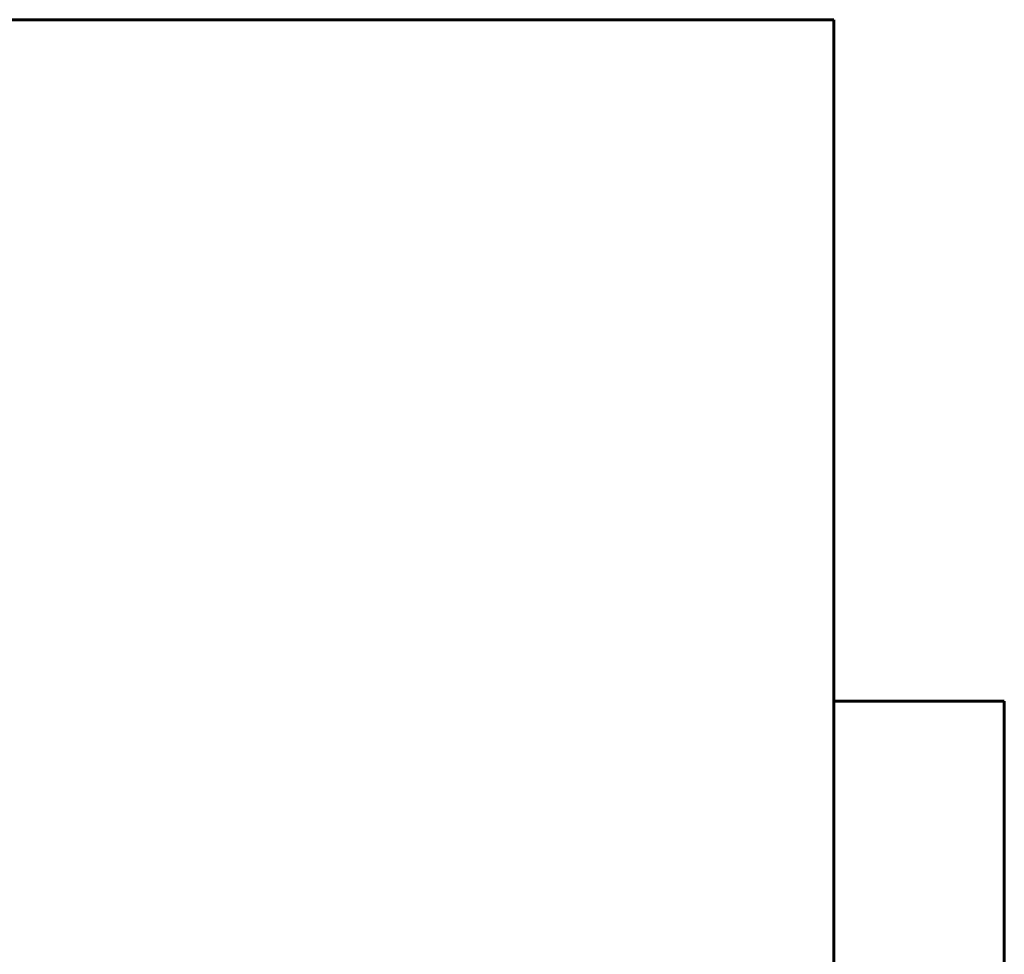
# Model space of a CAD drawing. Header units: millimetres. Extents: x 0 to 297, y 0 to 420.
# Tile 22 of 23: x 246.67 to 252.45, y 183.61 to 189.1. Entities that reach past the tile are written whole.
import ezdxf

# ---------------------------------------------------------------- set-up
doc = ezdxf.new("R2010")
doc.units = ezdxf.units.MM
doc.linetypes.add('K5LT_BASIC', pattern=[0])
doc.layers.add('Системный слой', color=7, linetype='Continuous')

# ---------------------------------------------------------------- blocks, each defined once
blk = doc.blocks.new('U22')
at = {"layer": 'Системный слой', "color": 150, "linetype": 'K5LT_BASIC', "lineweight": 60, "true_color": 0x0080ff}
for p, q in [((252.4486, 179.0993), (252.4486, 185.0993)), ((252.4486, 173.0993), (252.4486, 179.0993))]:
    blk.add_line(p, q, dxfattribs=at)
blk = doc.blocks.new('U28')
at = {"layer": 'Системный слой', "color": 150, "linetype": 'K5LT_BASIC', "lineweight": 60, "true_color": 0x0080ff}
blk.add_line((251.4486, 189.0993), (251.4486, 170.0993), dxfattribs=at)

msp = doc.modelspace()

# ---------------------------------------------------------------- linework, layer by layer
at = {"layer": 'Системный слой', "color": 150, "linetype": 'K5LT_BASIC', "lineweight": 60, "true_color": 0x0080ff}
for p, q in [((219.4486, 189.0993), (251.4486, 189.0993)), ((252.4486, 185.0993), (251.4486, 185.0993))]:
    msp.add_line(p, q, dxfattribs=at)

# ---------------------------------------------------------------- block references
at = {"layer": 'Системный слой'}
for name in ['U28', 'U22']:
    msp.add_blockref(name, (0, 0), dxfattribs=at)

doc.saveas('drawing.dxf')
